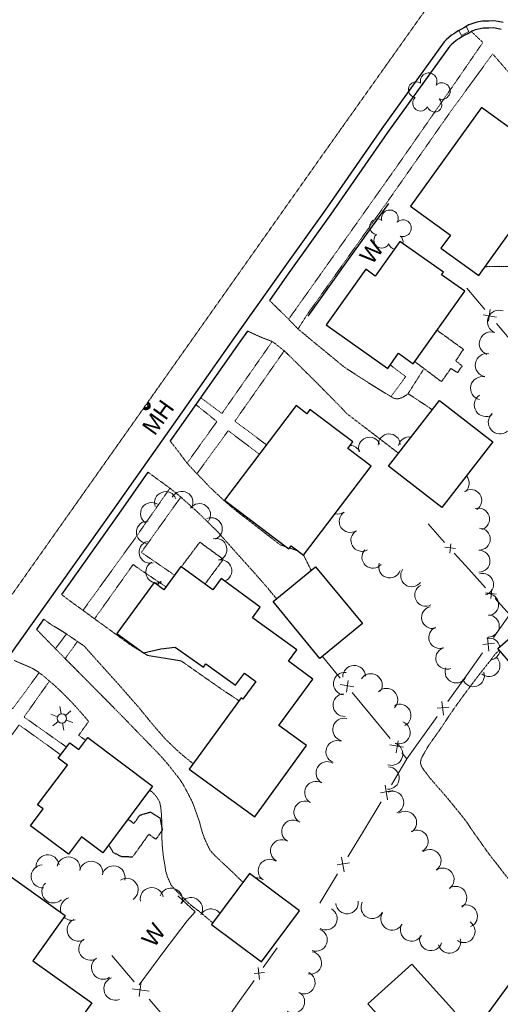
# Model space of a CAD drawing. Extents: x 863487 to 870045, y 569252 to 575761.
# Tile 10 of 66: x 864481 to 864652, y 570949 to 571300. Entities that reach past the tile are written whole.
import ezdxf
from ezdxf.enums import TextEntityAlignment as Align

# ---------------------------------------------------------------- set-up
doc = ezdxf.new("R2010")
doc.units = 0
doc.header["$LTSCALE"] = 0.005
doc.header["$MEASUREMENT"] = 0
doc.linetypes.add('DGN Style 3', pattern=[37.5, 25, -12.5])
doc.linetypes.add('DGN Style 5', pattern=[20, 10, -10])
for name, color, linetype, lineweight in [('E_DRN_Grate', 5, 'Continuous', 15), ('E_DWY', 2, 'DGN Style 3', 15), ('E_LAND_Vegetation', 3, 'Continuous', 15), ('E_MAP_Limits', 3, 'DGN Style 3', 15), ('E_MISCPROP', 30, 'Continuous', 15), ('E_MISCPROP_HvyDash', 241, 'DGN Style 3', 25), ('E_MISCPROP_HvyLine', 241, 'Continuous', 25), ('E_MISCPROP_Railing', 30, 'Continuous', 15), ('E_PATH_Sidewalk', 2, 'DGN Style 5', 15), ('E_RDWY', 21, 'Continuous', 25), ('E_WAL', 40, 'Continuous', 25)]:
    doc.layers.add(name, color=color, linetype=linetype, lineweight=lineweight)
doc.styles.add('Style-IGR_FONT_0', font='IGR_FONT_0.shx')

# ---------------------------------------------------------------- blocks, each defined once
blk = doc.blocks.new('INLT')
at = {"layer": 'E_MISCPROP_Railing', "color": 40, "linetype": 'Continuous', "lineweight": 0, "flags": 128}
blk.add_lwpolyline([(3, -2), (3, 0), (0, 0), (0, -2), (3, -2)], dxfattribs=at)
blk = doc.blocks.new('LTP')
at = {"layer": 'E_MISCPROP', "color": 20, "linetype": 'Continuous', "lineweight": 0}
for p, q in [((-0.8, 1.43), (-2, 3.73)), ((0.9, 1.42), (2.27, 3.65)), ((-1.64, 0.07), (-4.24, 0.14)), ((-0.88, -1.42), (-2.24, -3.61)), ((0.76, -1.47), (2, -3.65)), ((1.64, -0.02), (4.16, -0.09))]:
    blk.add_line(p, q, dxfattribs=at)
blk.add_circle((0, 0), 1.64, dxfattribs=at)
blk = doc.blocks.new('MHT_17')
at = {"layer": 'E_DRN_Grate', "color": 20, "linetype": 'Continuous', "lineweight": 0, "style": 'Style-IGR_FONT_0'}
blk.add_text('MH', height=6, rotation=360, dxfattribs=at).set_placement((-0.08, -3.13), align=Align.CENTER)
blk = doc.blocks.new('WAL_1')
at = {"layer": 'E_MISCPROP_Railing', "color": 40, "linetype": 'Continuous', "lineweight": 0, "style": 'Style-IGR_FONT_0'}
blk.add_text('W', height=6, rotation=0, dxfattribs=at).set_placement((-2.27, -0.34), align=Align.MIDDLE_LEFT)
blk = doc.blocks.new('WAL_3')
at = {"layer": 'E_MISCPROP_Railing', "color": 40, "linetype": 'Continuous', "lineweight": 0, "style": 'Style-IGR_FONT_0'}
blk.add_text('W', height=6, rotation=0.0001, dxfattribs=at).set_placement((-2.27, -0.34), align=Align.MIDDLE_LEFT)
blk = doc.blocks.new('TREE_1')
at = {"layer": 'E_LAND_Vegetation', "color": 93, "linetype": 'Continuous', "lineweight": 0}
for centre, radius, start, end in [((-1.47, 4.28), 2.78, 1.3946, 209.1676), ((3.57, 2.42), 2.97, 278.4237, 139.6576), ((-4.47, 0.2), 2.78, 78.0716, 279.0827), ((-2.01, -4.2), 2.61, 140.7798, 358.7124), ((3.46, -3.43), 2.97, 196.0745, 79.0478)]:
    blk.add_arc(centre, radius, start, end, dxfattribs=at)

msp = doc.modelspace()

# ---------------------------------------------------------------- linework, layer by layer
at = {"layer": 'E_DRN_Grate', "color": 20, "linetype": 'Continuous'}
for centre, radius, start, end in [((864525.76, 571162.59), 1.5, 227.3939, 62.1649), ((864525.76, 571162.59), 1.22, 225.5646, 63.9943), ((864525.77, 571162.58), 0.968, 222.3804, 67.1785), ((864525.76, 571162.55), 0.605, 214.0171, 75.5418)]:
    msp.add_arc(centre, radius, start, end, dxfattribs=at)
at = {"layer": 'E_DWY', "color": 51, "linetype": 'DGN Style 3', "flags": 128}
for points in [[(864569.71, 571200.15), (864576.28, 571193.69), (864580.01, 571189.85), (864588.17, 571183.1), (864596.42, 571176.33), (864601.49, 571173.02), (864607.3, 571169.34), (864613.8, 571165.34), (864615.05, 571165), (864616.05, 571165.15), (864616.79, 571165.44), (864617.46, 571165.76), (864618.17, 571166.18), (864619.08, 571166.85), (864621.87, 571165.08), (864627.72, 571161.18)], [(864561.94, 571189.21), (864566.38, 571187.16), (864570.87, 571185.4), (864575.07, 571182.12), (864586.24, 571171.11), (864594.57, 571162.65), (864595.2, 571162.02), (864595.87, 571161.3), (864596.61, 571160.47), (864597.29, 571159.78), (864598.19, 571159.07), (864615.72, 571145.66)], [(864534.33, 571150.04), (864537.83, 571145.55), (864540.21, 571142.3), (864543.52, 571138.73), (864546.42, 571135.75), (864548, 571134.04), (864549.66, 571132.42), (864551.41, 571130.79), (864553.12, 571129.21), (864554.68, 571127.8), (864556.26, 571126.48), (864557.31, 571125.63), (864558.07, 571125), (864573.53, 571113), (864575.72, 571112.26)], [(864526.45, 571138.88), (864530.12, 571136.19), (864532.58, 571134.42), (864534.37, 571133.12), (864537.87, 571130.26), (864538.81, 571129.44), (864544.87, 571123.95), (864551.14, 571117.8), (864557.38, 571110.75), (864564.16, 571103.22), (864568.78, 571097.98), (864572.26, 571093.71)], [(864576.92, 571111.85), (864579.8, 571110.88)], [(864581.9, 571109.32), (864584.59, 571103.85)], [(864495.59, 571095.33), (864498.51, 571093.1), (864503.03, 571089.83), (864507.61, 571086.47), (864512.99, 571082.57), (864520.38, 571077.21), (864524.16, 571074.91)], [(864489.29, 571086.47), (864491.98, 571084.54), (864495.56, 571082.4), (864497.06, 571081.44), (864501.67, 571078.32), (864503.8, 571076.82), (864507.92, 571072.18), (864515.7, 571063.55), (864523.19, 571055), (864528.33, 571048.7), (864532.52, 571043.87), (864535.51, 571040.98), (864536.52, 571040.03), (864537.67, 571038.97), (864539.27, 571037.59), (864541.16, 571036.08), (864542.6, 571034.95)], [(864486.73, 571082.85), (864493.56, 571075.87), (864496.93, 571072.45), (864507.05, 571062.23), (864516.53, 571052.64), (864522.19, 571046.78), (864528.23, 571040.58), (864530.71, 571038.01), (864532.47, 571036.02), (864533.87, 571034.37), (864535.08, 571032.84), (864536.39, 571031.14), (864537.57, 571029.64), (864538.8, 571027.88), (864539.72, 571026.13), (864540.78, 571024.19), (864541.66, 571022.49), (864542.46, 571020.81), (864543.85, 571016.93), (864544.8, 571014.24), (864545.48, 571011.6), (864546, 571009.94), (864546.53, 571008.46), (864547.24, 571006.92), (864547.69, 571005.93), (864548.52, 571004.2), (864549.5, 571003.01), (864550.56, 571001.94), (864551.68, 571000.9), (864552.97, 570999.67), (864554.22, 570998.53), (864555.33, 570997.48), (864556.48, 570996.38), (864557.78, 570995.1), (864559.15, 570993.75), (864560.29, 570992.7)], [(864524.89, 571074.47), (864526.44, 571073.53), (864538.27, 571071.61), (864552.65, 571061.53), (864558.93, 571057.38)], [(864704.1, 570936.05), (864698.78, 570941.06), (864695.36, 570945.33), (864690.97, 570951.62), (864687.49, 570956.9), (864686.83, 570957.98), (864686.33, 570958.72), (864686.09, 570959.24), (864686, 570959.75), (864685.97, 570960.42), (864685.75, 570960.86), (864685.19, 570961.23), (864681.49, 570964.94), (864676.36, 570969.8), (864672.98, 570972.96), (864671.76, 570974.45), (864670.69, 570975.51), (864669.55, 570976.46), (864668.46, 570977.29), (864667.39, 570978.49), (864666.19, 570980.14), (864664.62, 570982.22), (864662.68, 570984.79), (864660.81, 570986.94), (864658.83, 570989.19), (864656.96, 570991.34), (864654.57, 570994.27), (864652.92, 570996.35), (864651.4, 570998.36), (864648.92, 571001.47), (864647.02, 571004.01), (864645.41, 571006.34), (864643.76, 571008.65), (864641.95, 571011.21), (864639.94, 571014.22), (864638.18, 571016.53), (864636.12, 571019.02), (864633.83, 571021.85), (864631.67, 571024.4), (864629.71, 571026.62), (864628.19, 571028.37), (864627.05, 571029.67), (864626.59, 571030.22), (864625.55, 571031.67), (864624.76, 571032.64), (864623.89, 571033.95), (864623.51, 571035.39), (864623.81, 571036.8), (864624.64, 571038.3), (864626.16, 571040.97), (864627.44, 571042.89), (864628.65, 571044.55), (864630.75, 571047.51), (864632.44, 571050.08), (864634.25, 571052.81), (864635.85, 571055.11), (864637.44, 571057.31), (864639.31, 571059.88), (864641.66, 571063.05), (864643.65, 571065.66), (864645.52, 571068.06), (864647.42, 571070.45), (864648.74, 571072.11), (864649.35, 571073), (864649.91, 571073.73), (864650.66, 571074.57), (864651.56, 571075.43)], [(864478.82, 571071.74), (864482.53, 571070.15), (864483.69, 571069.65), (864485.28, 571068.95), (864486.32, 571068.34), (864487.21, 571067.73), (864488.26, 571066.96), (864489.44, 571066.08), (864490.52, 571065.13), (864491.58, 571064.22), (864493.19, 571062.83), (864494.74, 571061.4), (864496.29, 571059.91), (864498.01, 571058.16), (864499.7, 571056.44), (864501.24, 571054.71), (864502.63, 571053.14), (864503.82, 571051.78), (864504.31, 571051.2), (864504.69, 571050.75), (864505.01, 571050.4), (864505.25, 571049.92), (864501.76, 571045.08), (864504.29, 571043.25)], [(864527.04, 571025.56), (864528.24, 571024.59), (864529.51, 571023.18), (864530.56, 571021.47), (864531.01, 571019.39), (864531.23, 571017.2), (864531.35, 571015.01), (864531.45, 571011.92), (864531.39, 571008.76), (864531.51, 571006.31), (864531.72, 571003.76), (864532.05, 571001.1), (864532.51, 570998.57), (864532.79, 570996.6), (864533.36, 570994.67), (864534.03, 570993.16), (864534.39, 570992.35), (864534.65, 570991.72), (864536.06, 570990.11), (864538.48, 570987.65), (864539.8, 570986.42), (864540.95, 570985.23), (864542.31, 570984.07), (864543.74, 570983.02), (864544.94, 570982.12), (864546.22, 570981.05), (864547.35, 570980.08), (864548.63, 570978.95), (864549.55, 570978.24)]]:
    msp.add_lwpolyline(points, dxfattribs=at)
at = {"layer": 'E_LAND_Vegetation', "color": 93, "linetype": 'Continuous'}
for centre, radius, start, end in [((864612.61, 571229.39), 2.97, 332.7582, 193.9921), ((864608.16, 571226.38), 2.78, 55.7291, 263.5021), ((864617.3, 571225.89), 2.97, 250.4091, 133.3823), ((864609.72, 571221.56), 2.78, 132.4062, 333.4172), ((864614.73, 571221), 2.61, 346.3511, 53.0469), ((864614.73, 571221), 2.61, 195.1143, 258.655), ((864651.51, 571192.51), 4.13, 69.5176, 249.5022), ((864648.61, 571184.77), 4.13, 69.5176, 249.5022), ((864647.2, 571177.05), 4.13, 80.1698, 260.1545), ((864645.5, 571168.83), 4.13, 76.6993, 256.684), ((864646.8, 571162.85), 4.13, 123.2114, 303.1961), ((864651.82, 571156.66), 4.13, 130.7534, 310.738), ((864612.4, 571148.64), 3.9, 2.6199, 182.6046), ((864619.53, 571147.55), 3.9, 80.7829, 166.6898), ((864598.38, 571144.52), 3.9, 26.0881, 88.4034), ((864605.39, 571147.46), 3.9, 20.6125, 200.5972), ((864636.98, 571134.9), 3.92, 312.496, 42.3733), ((864532.74, 571128.01), 3.95, 20.8008, 200.7855), ((864538.56, 571128.11), 3.95, 331.4894, 151.474), ((864641.42, 571128.79), 3.92, 304.4722, 124.4569), ((864527.75, 571124.12), 3.95, 57.5191, 237.5038), ((864544.8, 571123.74), 3.95, 324.2434, 144.2281), ((864594.04, 571127.86), 3.92, 255.5533, 304.8967), ((864598.5, 571121.33), 3.92, 122.8612, 302.8458), ((864644.21, 571122.18), 3.92, 286.9375, 106.9222), ((864526.27, 571117.46), 3.95, 85.5647, 265.5494), ((864548.96, 571118.7), 3.95, 292.5211, 112.5058), ((864602.68, 571114.58), 3.92, 120.0474, 300.0321), ((864644.49, 571115.04), 3.92, 268.3931, 88.3777), ((864527.25, 571110.37), 3.95, 104.8235, 284.8082), ((864550.65, 571111.33), 3.95, 283.9046, 103.8893), ((864606.6, 571108.59), 3.92, 138.4901, 318.4747), ((864644.37, 571107.17), 3.92, 269.5737, 89.5584), ((864529.65, 571103.31), 3.95, 116.7711, 254.7227), ((864552.36, 571103.72), 3.95, 290.7805, 101.4322), ((864612.57, 571105.1), 3.92, 160.5498, 340.5344), ((864620.39, 571101.96), 3.92, 142.8782, 322.8628), ((864645.64, 571098.87), 3.92, 286.1805, 106.1652), ((864529.65, 571103.31), 3.95, 255.8331, 296.7558), ((864533.34, 571096.73), 3.95, 125.7483, 151.41), ((864625.43, 571095.03), 3.92, 117.4657, 297.4504), ((864647.45, 571091.7), 3.92, 273.7669, 93.7516), ((864627.86, 571087.08), 3.92, 103.3445, 283.3291), ((864647.68, 571084.03), 3.92, 269.2899, 89.2746), ((864630.41, 571079.98), 3.92, 111.1861, 291.1708), ((864647.97, 571075.81), 3.92, 11.3481, 100.9543), ((864632.9, 571072.57), 3.92, 111.7266, 291.7113), ((864647.97, 571075.81), 3.92, 280.9696, 349.913), ((864647.95, 571069.95), 3.92, 228.4957, 48.4804), ((864596.55, 571063.5), 4.03, 83.1501, 263.1348), ((864599.89, 571065.99), 4.03, 2.4979, 182.4826), ((864636.22, 571067.65), 3.92, 158.4801, 338.4648), ((864642.38, 571066.32), 3.92, 198.8064, 18.7911), ((864605.88, 571063), 4.03, 326.6872, 146.6719), ((864611.43, 571057.77), 4.03, 315.174, 135.1587), ((864596.4, 571055.86), 4.03, 93.806, 273.7907), ((864616.13, 571052.13), 4.03, 297.7237, 117.7084), ((864596.3, 571047.14), 4.03, 75.5216, 255.5063), ((864615.85, 571046.07), 4.03, 249.9559, 69.9406), ((864593.87, 571039.19), 4.03, 68.403, 248.3876), ((864613.21, 571038.38), 4.03, 251.6778, 71.6625), ((864590.34, 571031.67), 4.03, 61.0563, 241.0409), ((864611.93, 571029.86), 4.03, 267.6116, 87.5963), ((864586.3, 571024.64), 4.03, 59.9226, 239.9073), ((864613.57, 571021.13), 4.03, 292.3569, 112.3416), ((864582.47, 571017.62), 4.03, 61.6598, 241.6445), ((864618.12, 571013.96), 4.03, 304.6867, 124.6714), ((864578.12, 571010.84), 4.03, 61.5228, 241.5075), ((864622.22, 571007.27), 4.03, 299.0792, 119.0639), ((864574.14, 571003.85), 4.03, 62.0024, 241.9871), ((864626.85, 571000.37), 4.03, 306.1201, 126.1048), ((864490.71, 570998.33), 4.11, 7.2328, 187.2174), ((864498.16, 570997.64), 4.11, 349.2359, 169.2206), ((864569.74, 570996.83), 4.03, 55.7372, 235.7219), ((864488.96, 570994.77), 4.11, 93.3469, 273.3316), ((864506.24, 570996.1), 4.11, 349.2359, 169.2206), ((864514.16, 570994.42), 4.11, 346.1343, 166.1189), ((864631.45, 570993.74), 4.03, 306.2031, 126.1877), ((864518.87, 570989.99), 4.11, 303.3681, 123.3528), ((864565.27, 570990.21), 4.03, 57.7701, 96.8149), ((864492.75, 570989.41), 4.11, 133.7023, 313.6869), ((864527.81, 570986.7), 4.11, 10.8045, 190.7892), ((864534.63, 570986.46), 4.11, 340.588, 160.5727), ((864636.02, 570987.2), 4.03, 304.0632, 124.0478), ((864499.41, 570983.21), 4.11, 105.9495, 199.873), ((864541.78, 570983.14), 4.11, 332.1791, 152.1638), ((864548.85, 570979.07), 4.11, 38.475, 150.632), ((864589.83, 570979.72), 4.03, 240.5921, 60.5767), ((864597.37, 570985.48), 4.03, 185.9161, 5.9008), ((864606.37, 570983.8), 4.03, 152.9819, 332.9666), ((864639.83, 570980.6), 4.03, 293.0027, 112.9874), ((864499.41, 570983.21), 4.11, 225.3268, 285.9342), ((864501.77, 570975.76), 4.11, 115.5684, 295.553), ((864613.43, 570979.65), 4.03, 149.2462, 329.2309), ((864586.31, 570972.13), 4.03, 249.3356, 69.3202), ((864620.41, 570975.73), 4.03, 150.8027, 330.7874), ((864638.98, 570975.21), 4.03, 235.9808, 55.9655), ((864505.92, 570968.99), 4.11, 122.9692, 302.9539), ((864627.25, 570972.34), 4.03, 161.9535, 341.9382), ((864633.84, 570971.42), 4.03, 195.5806, 15.5653), ((864510.43, 570962.21), 4.11, 124.7411, 304.7258), ((864584.27, 570963.97), 4.03, 259.5162, 79.5009), ((864514.85, 570954.73), 4.11, 110.6773, 290.662), ((864581.96, 570956.89), 4.03, 244.1092, 64.0939), ((864578.22, 570950.07), 4.03, 236.6859, 56.6706)]:
    msp.add_arc(centre, radius, start, end, dxfattribs=at)
at = {"layer": 'E_MAP_Limits', "color": 73, "linetype": 'DGN Style 3', "flags": 128}
msp.add_lwpolyline([(864428.23, 571024.69), (864502.51, 571129.99), (864587.62, 571250.56), (864648.23, 571336.02), (864741.42, 571467.43), (864850.59, 571621.46), (864977.48, 571801.93)], dxfattribs=at)
at = {"layer": 'E_MISCPROP_HvyDash', "color": 241, "linetype": 'DGN Style 3', "flags": 128}
for points in [[(864629.44, 571189.5), (864638.83, 571182.71), (864636.09, 571178.64), (864638.38, 571176.78), (864636.7, 571174.36), (864634.36, 571175.89), (864630.99, 571171.16), (864621.49, 571178.3)], [(864546.78, 571098.99), (864553.27, 571107.81), (864544.89, 571113.94), (864538.32, 571105.14)], [(864519.31, 571015.24), (864521.45, 571013.64), (864523.57, 571016.62), (864527.32, 571017.74), (864530.75, 571015.56), (864531.54, 571011.25), (864529.27, 571007.99), (864526.73, 571009.81), (864520.93, 571001.66), (864517.04, 571001.77), (864514.11, 571003.25), (864512.44, 571006.05)]]:
    msp.add_lwpolyline(points, dxfattribs=at)
at = {"layer": 'E_MISCPROP_HvyLine', "color": 241, "linetype": 'Continuous', "flags": 128}
for points in [[(864630.84, 571218.71), (864644.27, 571209.02), (864658.84, 571229.2), (864659.57, 571228.67), (864671.7, 571245.46), (864658.31, 571255.14), (864660.34, 571257.95), (864645.24, 571268.85), (864619.92, 571233.78), (864634.25, 571223.43)], [(864620.98, 571177.57), (864639.29, 571203.4), (864631.03, 571209.25), (864631.68, 571210.17), (864616.15, 571221.17), (864607.4, 571208.82), (864604.02, 571211.22), (864589.96, 571191.39), (864611.88, 571175.85), (864615.74, 571181.29)], [(864581.88, 571109.3), (864605.93, 571141.06), (864597.66, 571147.32), (864599.43, 571149.67), (864584.16, 571161.23), (864583.04, 571159.75), (864579.21, 571162.65), (864553.69, 571128.94), (864576.68, 571111.53), (864577.5, 571112.62)], [(864630.27, 571164.49), (864649.33, 571149.76), (864631.2, 571126.3), (864612.14, 571141.03)], [(864541.18, 571033.01), (864564.47, 571016.05), (864582.97, 571041.44), (864573.11, 571048.62), (864585.14, 571065.14), (864576.46, 571071.46), (864579.44, 571075.55), (864563.71, 571086.99), (864566.47, 571090.78), (864552.51, 571100.94), (864549.59, 571096.94), (864538.17, 571105.25), (864532.14, 571096.97), (864528.62, 571099.53), (864515.36, 571081.32), (864524.8, 571074.45), (864530.98, 571075.91), (864536.18, 571076.56), (864546.26, 571069.42), (864547.12, 571070.6), (864557.68, 571062.91), (864560.81, 571067.22), (864564.87, 571064.26), (864560.26, 571057.94), (864559.66, 571058.38)], [(864586.16, 571105.14), (864602.82, 571084.89), (864587.73, 571072.47), (864571.07, 571092.73)], [(864657.28, 571081.35), (864667.94, 571069.09), (864661.76, 571063.71), (864651.09, 571075.97)], [(864505.02, 571044.24), (864528.1, 571026.98), (864510.32, 571003.21), (864502.75, 571008.88), (864498.14, 571002.71), (864484.59, 571012.84), (864489.09, 571018.85), (864487.15, 571020.3), (864497.75, 571034.47), (864494.48, 571036.92), (864498.61, 571042.45), (864501.87, 571040.02)], [(864488.48, 570924.47), (864437.28, 570960.93), (864466.76, 571002.31), (864496.92, 570980.84), (864485.44, 570964.72), (864506.48, 570949.74)], [(864549.07, 570977.6), (864566.94, 570964.32), (864580.49, 570982.55), (864562.62, 570995.83)], [(864661.95, 570965.49), (864684.89, 570948.57), (864673.44, 570933.04), (864677.16, 570930.29), (864661.67, 570909.28), (864638.36, 570926.47), (864650, 570942.25), (864646.64, 570944.73)], [(864620.48, 570963.51), (864635.79, 570946.5), (864620.04, 570932.33), (864604.74, 570949.34)]]:
    msp.add_lwpolyline(points, close=True, dxfattribs=at)
at = {"layer": 'E_MISCPROP_Railing', "color": 40, "linetype": 'Continuous'}
for p, q in [((864645.84, 571194.95), (864650.67, 571194.21)), ((864648.4, 571196.89), (864647.79, 571192.75)), ((864634.02, 571110.04), (864634.4, 571113.32)), ((864635.99, 571111.63), (864632.16, 571112.1)), ((864650.53, 571095.44), (864646.71, 571095.91)), ((864648.56, 571093.85), (864648.95, 571097.13)), ((864649.96, 571077.94), (864645.74, 571077.5)), ((864647.41, 571079.96), (864647.9, 571075.04)), ((864597.13, 571060.46), (864597.8, 571064.65)), ((864599.75, 571062.4), (864594.87, 571063.21)), ((864631.2, 571057.19), (864631.68, 571052.26)), ((864633.75, 571055.16), (864629.53, 571054.72)), ((864614.91, 571038.88), (864615.58, 571043.07)), ((864617.53, 571040.82), (864612.65, 571041.63)), ((864613.81, 571025.38), (864609.33, 571024.56)), ((864610.92, 571027.34), (864611.84, 571022.1)), ((864595.41, 571001.62), (864596.33, 570996.38)), ((864598.3, 570999.66), (864593.82, 570998.84)), ((864565.74, 570962.29), (864566.17, 570958.07)), ((864567.94, 570960.56), (864564.31, 570960.17)), ((864524, 570957.16), (864523.27, 570951.99)), ((864520.82, 570954.72), (864526.85, 570953.83))]:
    msp.add_line(p, q, dxfattribs=at)
at = {"layer": 'E_MISCPROP_Railing', "color": 40, "linetype": 'Continuous', "flags": 128}
for points in [[(864640.04, 571204.49), (864646.41, 571196.94)], [(864650.62, 571191.95), (864657.87, 571183.37)], [(864632.15, 571113.87), (864626.23, 571120.45)], [(864640.78, 571104.26), (864635.58, 571110.05)], [(864646.69, 571097.69), (864640.78, 571104.26)], [(864655.33, 571088.08), (864650.13, 571093.86)], [(864655.3, 571088.04), (864649.51, 571079.9)], [(864645.68, 571074.52), (864639.09, 571065.26)], [(864594.94, 571065.49), (864588.6, 571073.19)], [(864639.09, 571065.26), (864633.29, 571057.12)], [(864605.5, 571052.68), (864599.14, 571060.39)], [(864612.72, 571043.91), (864605.5, 571052.68)], [(864629.46, 571051.74), (864622.88, 571042.48)], [(864622.88, 571042.48), (864618.71, 571036.64), (864616.92, 571038.81)], [(864618.71, 571036.64), (864613.17, 571027.44)], [(864609.51, 571021.37), (864603.2, 571010.91)], [(864603.2, 571010.91), (864597.66, 571001.72)], [(864593.99, 570995.64), (864587.69, 570985.19)], [(864537.09, 570987.87), (864543.24, 570982.12), (864540.38, 570978.88), (864532.13, 570967.95), (864523.32, 570956.09)], [(864572.5, 570969.25), (864567.54, 570962.24)], [(864513.52, 570966.55), (864521.52, 570957.2)], [(864564.27, 570957.61), (864558.63, 570949.65)], [(864526.82, 570951.02), (864535.92, 570940.39)], [(864558.63, 570949.65), (864553.67, 570942.65)]]:
    msp.add_lwpolyline(points, dxfattribs=at)
at = {"layer": 'E_PATH_Sidewalk', "color": 51, "linetype": 'DGN Style 5', "flags": 128}
for points in [[(864641.69, 571295.96), (864645.76, 571292.11), (864636.67, 571278.86), (864616.17, 571249.38), (864596.85, 571222.04), (864576.56, 571193.41)], [(864579.92, 571189.93), (864582.99, 571194.83), (864611.99, 571235.63), (864633.99, 571267.07), (864649.24, 571288.03), (864659.27, 571276.46), (864679.72, 571252.14), (864700.94, 571227.21), (864718.48, 571206.92)], [(864646.51, 571212.12), (864648.77, 571212.26), (864655.41, 571212.21), (864661.6, 571206.86), (864680.19, 571190.74), (864692.32, 571180.86)], [(864570.7, 571185.47), (864552.8, 571159.82), (864545.21, 571165.48)], [(864568.63, 571148.68), (864557.41, 571157.07), (864575, 571182.18)], [(864612.78, 571177.12), (864618.08, 571173.09), (864618.27, 571172.99), (864613.03, 571165.82)], [(864624.52, 571175.38), (864619.08, 571166.85)], [(864543.47, 571163.02), (864551, 571156.94), (864540.38, 571142.12)], [(864543.88, 571138.35), (864555.05, 571153.68), (864566.09, 571145.32)], [(864534.28, 571133.18), (864521.87, 571115.33), (864503.3, 571089.63)], [(864535.93, 571102.18), (864524.08, 571110.29), (864538.15, 571130.02)], [(864507.42, 571086.61), (864521.18, 571105.98), (864521.18, 571105.95), (864523.97, 571103.97), (864532.89, 571098)], [(864497.4, 571081.21), (864493.47, 571075.96)], [(864496.96, 571072.42), (864501.34, 571078.54)], [(864487.68, 571067.39), (864478.25, 571054.55), (864478.25, 571054.55), (864470.64, 571060.26)], [(864497.45, 571040.9), (864490.02, 571046.13), (864482.31, 571051.59), (864491.35, 571064.42)], [(864452, 571009.03), (864455.42, 571014.16), (864460.36, 571020.77), (864464.23, 571026.23), (864470.32, 571034.68), (864480.56, 571048.76), (864489.58, 571042.32), (864495.36, 571038.1)]]:
    msp.add_lwpolyline(points, dxfattribs=at)
at = {"layer": 'E_RDWY', "color": 21, "linetype": 'Continuous', "flags": 128}
for points in [[(864653.01, 571299.17), (864651.21, 571299.59), (864649.62, 571299.8), (864647.86, 571299.74), (864645.63, 571299.68), (864643.61, 571299.33), (864642.2, 571298.91), (864640.8, 571298.33), (864639.18, 571297.42), (864638.11, 571296.85), (864636.98, 571296.22), (864636.13, 571295.69), (864635.37, 571295.22), (864634.56, 571294.65), (864633.64, 571293.86), (864632.69, 571292.99), (864632, 571292.27), (864609.76, 571261.47), (864589.55, 571232.35), (864574.62, 571211.37), (864557.18, 571186.82), (864535.5, 571156.04), (864513.89, 571125.4), (864476.38, 571072.6)], [(864652.29, 571296.77), (864650.76, 571297.13), (864649.5, 571297.29), (864647.94, 571297.24), (864645.88, 571297.19), (864644.19, 571296.89), (864643.03, 571296.55), (864641.9, 571296.08), (864640.38, 571295.23), (864639.31, 571294.65), (864638.25, 571294.06), (864637.44, 571293.56), (864636.75, 571293.14), (864636.09, 571292.67), (864635.3, 571291.99), (864634.44, 571291.2), (864633.93, 571290.67), (864611.8, 571260.02), (864591.59, 571230.92), (864576.66, 571209.92), (864569.71, 571200.15)], [(864561.94, 571189.21), (864559.22, 571185.38), (864537.54, 571154.6), (864534.33, 571150.04)], [(864526.45, 571138.88), (864515.93, 571123.96), (864495.59, 571095.33)], [(864489.29, 571086.47), (864486.73, 571082.85)]]:
    msp.add_lwpolyline(points, dxfattribs=at)
at = {"layer": 'E_WAL', "flags": 128}
msp.add_lwpolyline([(864612.09, 571234.65), (864597.83, 571214.72), (864583.46, 571194.49)], dxfattribs=at)

# ---------------------------------------------------------------- block references
at = {"layer": 'E_DRN_Grate', "color": 20, "linetype": 'Continuous', "xscale": 0.9999977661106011, "yscale": 0.9999977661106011, "zscale": 0.9999977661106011, "rotation": 54.40212113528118}
msp.add_blockref('MHT_17', (864529.98, 571158.59), dxfattribs=at)
at = {"layer": 'E_LAND_Vegetation', "color": 93, "linetype": 'Continuous', "rotation": 54.33460063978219}
msp.add_blockref('TREE_1', (864626.33, 571273.95), dxfattribs=at)
at = {"layer": 'E_MISCPROP', "color": 20, "linetype": 'Continuous', "rotation": 41.06808597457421}
msp.add_blockref('LTP', (864495.79, 571051.08), dxfattribs=at)
at = {"layer": 'E_MISCPROP_Railing', "color": 40, "linetype": 'Continuous', "xscale": 0.9999973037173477, "yscale": 0.9999973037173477, "zscale": 0.9999973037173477, "rotation": 28.80476224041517}
msp.add_blockref('INLT', (864637.17, 571296.32), dxfattribs=at)
at = {"layer": 'E_MISCPROP_Railing', "color": 40, "linetype": 'Continuous', "rotation": 54.33422831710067}
msp.add_blockref('WAL_3', (864527.28, 570972.82), dxfattribs=at)
at = {"layer": 'E_WAL', "xscale": 1.000002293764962, "yscale": 1.000002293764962, "zscale": 1.000002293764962, "rotation": 52.98458723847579}
msp.add_blockref('WAL_1', (864604.94, 571216.35), dxfattribs=at)

doc.saveas('drawing.dxf')
